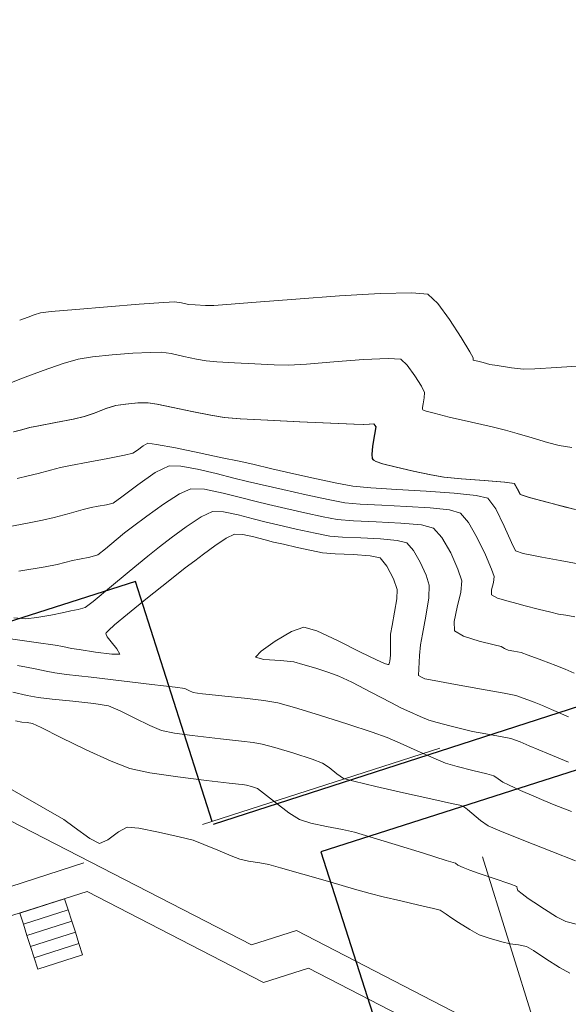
# Model space of a CAD drawing. Header units: metres. Extents: x 1111994 to 1112800, y 1268200 to 1269007.
# Tile 69 of 86: x 1112506 to 1112520, y 1268523 to 1268548. Entities that reach past the tile are written whole.
import ezdxf

# ---------------------------------------------------------------- set-up
doc = ezdxf.new("R2010")
doc.units = ezdxf.units.M
doc.header["$LTSCALE"] = 12.7
doc.header["$MEASUREMENT"] = 0
doc.linetypes.add('DASHED', pattern=[0.75, 0.5, -0.25])
doc.layers.add('Base', color=251, linetype='Continuous')

msp = doc.modelspace()

# ---------------------------------------------------------------- linework, layer by layer
at = {"layer": 'Base', "linetype": 'Continuous', "lineweight": 0}
for p, q in [((1112514.198, 1268541.089), (1112513.09, 1268541.009)), ((1112515.237, 1268541.149), (1112514.198, 1268541.089)), ((1112516.04, 1268541.17), (1112515.237, 1268541.149)), ((1112516.445, 1268541.133), (1112516.04, 1268541.17)), ((1112516.7, 1268540.9), (1112516.445, 1268541.133)), ((1112508.284, 1268540.809), (1112507.478, 1268540.742)), ((1112509.09, 1268540.875), (1112508.284, 1268540.809)), ((1112509.72, 1268540.924), (1112509.09, 1268540.875)), ((1112509.996, 1268540.942), (1112509.72, 1268540.924)), ((1112510.173, 1268540.91), (1112509.996, 1268540.942)), ((1112510.35, 1268540.874), (1112510.173, 1268540.91)), ((1112510.521, 1268540.861), (1112510.35, 1268540.874)), ((1112510.782, 1268540.848), (1112510.521, 1268540.861)), ((1112510.996, 1268540.841), (1112510.782, 1268540.848)), ((1112511.324, 1268540.867), (1112510.996, 1268540.841)), ((1112512.078, 1268540.929), (1112511.324, 1268540.867)), ((1112513.09, 1268541.009), (1112512.078, 1268540.929)), ((1112517.005, 1268540.489), (1112516.7, 1268540.9)), ((1112506.266, 1268540.551), (1112506.05, 1268540.475)), ((1112506.421, 1268540.609), (1112506.266, 1268540.551)), ((1112506.578, 1268540.662), (1112506.421, 1268540.609)), ((1112506.85, 1268540.688), (1112506.578, 1268540.662)), ((1112507.478, 1268540.742), (1112506.85, 1268540.688)), ((1112517.298, 1268540.032), (1112517.005, 1268540.489)), ((1112517.519, 1268539.661), (1112517.298, 1268540.032)), ((1112507.907, 1268539.536), (1112507.536, 1268539.479)), ((1112508.405, 1268539.586), (1112507.907, 1268539.536)), ((1112508.93, 1268539.626), (1112508.405, 1268539.586)), ((1112509.381, 1268539.649), (1112508.93, 1268539.626)), ((1112509.656, 1268539.653), (1112509.381, 1268539.649)), ((1112509.908, 1268539.617), (1112509.656, 1268539.653)), ((1112510.231, 1268539.548), (1112509.908, 1268539.617)), ((1112510.553, 1268539.477), (1112510.231, 1268539.548)), ((1112517.606, 1268539.508), (1112517.519, 1268539.661)), ((1112507.157, 1268539.368), (1112506.646, 1268539.187)), ((1112507.536, 1268539.479), (1112507.157, 1268539.368)), ((1112510.805, 1268539.431), (1112510.553, 1268539.477)), ((1112511.077, 1268539.408), (1112510.805, 1268539.431)), ((1112511.521, 1268539.381), (1112511.077, 1268539.408)), ((1112512.037, 1268539.354), (1112511.521, 1268539.381)), ((1112512.531, 1268539.334), (1112512.037, 1268539.354)), ((1112512.903, 1268539.326), (1112512.531, 1268539.334)), ((1112513.361, 1268539.351), (1112512.903, 1268539.326)), ((1112514.056, 1268539.406), (1112513.361, 1268539.351)), ((1112514.807, 1268539.464), (1112514.056, 1268539.406)), ((1112515.435, 1268539.497), (1112514.807, 1268539.464)), ((1112515.757, 1268539.479), (1112515.435, 1268539.497)), ((1112515.926, 1268539.322), (1112515.757, 1268539.479)), ((1112516.121, 1268539.054), (1112515.926, 1268539.322)), ((1112517.601, 1268539.454), (1112517.606, 1268539.508)), ((1112517.722, 1268539.424), (1112517.601, 1268539.454)), ((1112517.858, 1268539.391), (1112517.722, 1268539.424)), ((1112517.941, 1268539.367), (1112517.858, 1268539.391)), ((1112518.025, 1268539.343), (1112517.941, 1268539.367)), ((1112518.214, 1268539.311), (1112518.025, 1268539.343)), ((1112518.58, 1268539.256), (1112518.214, 1268539.311)), ((1112520.383, 1268539.31), (1112519.725, 1268539.265)), ((1112506.646, 1268539.187), (1112506.126, 1268538.992)), ((1112516.286, 1268538.786), (1112516.121, 1268539.054)), ((1112518.883, 1268539.222), (1112518.58, 1268539.256)), ((1112519.175, 1268539.233), (1112518.883, 1268539.222)), ((1112519.725, 1268539.265), (1112519.175, 1268539.233)), ((1112506.126, 1268538.992), (1112505.718, 1268538.834)), ((1112516.366, 1268538.628), (1112516.286, 1268538.786)), ((1112516.356, 1268538.487), (1112516.366, 1268538.628)), ((1112508.495, 1268538.296), (1112508.249, 1268538.216)), ((1112508.746, 1268538.333), (1112508.495, 1268538.296)), ((1112509.062, 1268538.359), (1112508.746, 1268538.333)), ((1112509.317, 1268538.364), (1112509.062, 1268538.359)), ((1112509.547, 1268538.326), (1112509.317, 1268538.364)), ((1112509.954, 1268538.242), (1112509.547, 1268538.326)), ((1112516.314, 1268538.245), (1112516.327, 1268538.341)), ((1112516.327, 1268538.341), (1112516.356, 1268538.487)), ((1112507.944, 1268538.099), (1112507.696, 1268538.011)), ((1112508.249, 1268538.216), (1112507.944, 1268538.099)), ((1112510.44, 1268538.14), (1112509.954, 1268538.242)), ((1112510.909, 1268538.047), (1112510.44, 1268538.14)), ((1112511.261, 1268537.989), (1112510.909, 1268538.047)), ((1112516.317, 1268538.199), (1112516.314, 1268538.245)), ((1112516.324, 1268538.184), (1112516.317, 1268538.199)), ((1112516.337, 1268538.175), (1112516.324, 1268538.184)), ((1112516.408, 1268538.15), (1112516.337, 1268538.175)), ((1112516.607, 1268538.095), (1112516.408, 1268538.15)), ((1112516.994, 1268538), (1112516.607, 1268538.095)), ((1112506.529, 1268537.777), (1112506.297, 1268537.731)), ((1112506.963, 1268537.86), (1112506.529, 1268537.777)), ((1112507.414, 1268537.949), (1112506.963, 1268537.86)), ((1112507.696, 1268538.011), (1112507.414, 1268537.949)), ((1112511.671, 1268537.957), (1112511.261, 1268537.989)), ((1112512.364, 1268537.919), (1112511.671, 1268537.957)), ((1112513.182, 1268537.88), (1112512.364, 1268537.919)), ((1112513.966, 1268537.846), (1112513.182, 1268537.88)), ((1112514.562, 1268537.821), (1112513.966, 1268537.846)), ((1112514.81, 1268537.811), (1112514.562, 1268537.821)), ((1112514.955, 1268537.819), (1112514.81, 1268537.811)), ((1112515.069, 1268537.825), (1112514.955, 1268537.819)), ((1112515.125, 1268537.748), (1112515.069, 1268537.825)), ((1112517.565, 1268537.867), (1112516.994, 1268538)), ((1112518.092, 1268537.747), (1112517.565, 1268537.867)), ((1112506.094, 1268537.678), (1112505.89, 1268537.625)), ((1112506.297, 1268537.731), (1112506.094, 1268537.678)), ((1112515.039, 1268537.256), (1112515.087, 1268537.555)), ((1112515.087, 1268537.555), (1112515.125, 1268537.748)), ((1112518.424, 1268537.668), (1112518.092, 1268537.747)), ((1112518.724, 1268537.582), (1112518.424, 1268537.668)), ((1112519.11, 1268537.467), (1112518.724, 1268537.582)), ((1112509.312, 1268537.335), (1112509.192, 1268537.269)), ((1112509.54, 1268537.304), (1112509.312, 1268537.335)), ((1112510.023, 1268537.211), (1112509.54, 1268537.304)), ((1112519.496, 1268537.355), (1112519.11, 1268537.467)), ((1112519.798, 1268537.278), (1112519.496, 1268537.355)), ((1112520.114, 1268537.224), (1112519.798, 1268537.278)), ((1112508.72, 1268537.031), (1112508.296, 1268536.946)), ((1112508.929, 1268537.08), (1112508.72, 1268537.031)), ((1112509.049, 1268537.159), (1112508.929, 1268537.08)), ((1112509.192, 1268537.269), (1112509.049, 1268537.159)), ((1112510.625, 1268537.087), (1112510.023, 1268537.211)), ((1112511.209, 1268536.964), (1112510.625, 1268537.087)), ((1112515.024, 1268537.045), (1112515.039, 1268537.256)), ((1112515.034, 1268536.945), (1112515.024, 1268537.045)), ((1112507.793, 1268536.849), (1112507.347, 1268536.764)), ((1112508.296, 1268536.946), (1112507.793, 1268536.849)), ((1112511.641, 1268536.873), (1112511.209, 1268536.964)), ((1112511.989, 1268536.795), (1112511.641, 1268536.873)), ((1112512.476, 1268536.682), (1112511.989, 1268536.795)), ((1112515.047, 1268536.915), (1112515.034, 1268536.945)), ((1112515.062, 1268536.9), (1112515.047, 1268536.915)), ((1112515.127, 1268536.868), (1112515.062, 1268536.9)), ((1112515.292, 1268536.811), (1112515.127, 1268536.868)), ((1112515.606, 1268536.728), (1112515.292, 1268536.811)), ((1112506.525, 1268536.561), (1112506.27, 1268536.497)), ((1112506.839, 1268536.647), (1112506.525, 1268536.561)), ((1112507.094, 1268536.713), (1112506.839, 1268536.647)), ((1112507.347, 1268536.764), (1112507.094, 1268536.713)), ((1112509.505, 1268536.583), (1112509.058, 1268536.271)), ((1112509.857, 1268536.754), (1112509.505, 1268536.583)), ((1112510.155, 1268536.747), (1112509.857, 1268536.754)), ((1112510.581, 1268536.67), (1112510.155, 1268536.747)), ((1112511.059, 1268536.557), (1112510.581, 1268536.67)), ((1112511.509, 1268536.441), (1112511.059, 1268536.557)), ((1112513.038, 1268536.552), (1112512.476, 1268536.682)), ((1112513.611, 1268536.422), (1112513.038, 1268536.552)), ((1112516.073, 1268536.622), (1112515.606, 1268536.728)), ((1112516.525, 1268536.53), (1112516.073, 1268536.622)), ((1112516.856, 1268536.47), (1112516.525, 1268536.53)), ((1112506.27, 1268536.497), (1112505.986, 1268536.437)), ((1112509.058, 1268536.271), (1112508.654, 1268535.963)), ((1112511.853, 1268536.358), (1112511.509, 1268536.441)), ((1112512.228, 1268536.274), (1112511.853, 1268536.358)), ((1112512.758, 1268536.151), (1112512.228, 1268536.274)), ((1112514.132, 1268536.311), (1112513.611, 1268536.422)), ((1112514.536, 1268536.237), (1112514.132, 1268536.311)), ((1112517.295, 1268536.422), (1112516.856, 1268536.47)), ((1112517.882, 1268536.378), (1112517.295, 1268536.422)), ((1112518.404, 1268536.339), (1112517.882, 1268536.378)), ((1112518.651, 1268536.309), (1112518.404, 1268536.339)), ((1112518.727, 1268536.169), (1112518.651, 1268536.309)), ((1112510.119, 1268536.041), (1112509.714, 1268535.781)), ((1112510.41, 1268536.173), (1112510.119, 1268536.041)), ((1112510.762, 1268536.161), (1112510.41, 1268536.173)), ((1112511.232, 1268536.062), (1112510.762, 1268536.161)), ((1112511.706, 1268535.936), (1112511.232, 1268536.062)), ((1112513.348, 1268536.015), (1112512.758, 1268536.151)), ((1112514.999, 1268536.191), (1112514.536, 1268536.237)), ((1112515.661, 1268536.149), (1112514.999, 1268536.191)), ((1112516.406, 1268536.107), (1112515.661, 1268536.149)), ((1112517.117, 1268536.059), (1112516.406, 1268536.107)), ((1112517.679, 1268536.002), (1112517.117, 1268536.059)), ((1112518.803, 1268536.024), (1112518.727, 1268536.169)), ((1112519.028, 1268535.951), (1112518.803, 1268536.024)), ((1112508.432, 1268535.804), (1112508.264, 1268535.761)), ((1112508.654, 1268535.963), (1112508.432, 1268535.804)), ((1112509.714, 1268535.781), (1112509.286, 1268535.475)), ((1112512.074, 1268535.843), (1112511.706, 1268535.936)), ((1112512.386, 1268535.773), (1112512.074, 1268535.843)), ((1112512.827, 1268535.67), (1112512.386, 1268535.773)), ((1112513.906, 1268535.894), (1112513.348, 1268536.015)), ((1112514.335, 1268535.813), (1112513.906, 1268535.894)), ((1112514.726, 1268535.777), (1112514.335, 1268535.813)), ((1112515.28, 1268535.75), (1112514.726, 1268535.777)), ((1112517.974, 1268535.929), (1112517.679, 1268536.002)), ((1112518.179, 1268535.658), (1112517.974, 1268535.929)), ((1112519.483, 1268535.828), (1112519.028, 1268535.951)), ((1112519.947, 1268535.707), (1112519.483, 1268535.828)), ((1112507.313, 1268535.542), (1112506.929, 1268535.44)), ((1112507.669, 1268535.639), (1112507.313, 1268535.542)), ((1112507.875, 1268535.693), (1112507.669, 1268535.639)), ((1112508.049, 1268535.724), (1112507.875, 1268535.693)), ((1112508.264, 1268535.761), (1112508.049, 1268535.724)), ((1112510.963, 1268535.592), (1112510.678, 1268535.459)), ((1112511.245, 1268535.582), (1112510.963, 1268535.592)), ((1112511.62, 1268535.503), (1112511.245, 1268535.582)), ((1112513.319, 1268535.557), (1112512.827, 1268535.67)), ((1112513.784, 1268535.456), (1112513.319, 1268535.557)), ((1112515.905, 1268535.723), (1112515.28, 1268535.75)), ((1112516.509, 1268535.686), (1112515.905, 1268535.723)), ((1112516.999, 1268535.631), (1112516.509, 1268535.686)), ((1112517.282, 1268535.549), (1112516.999, 1268535.631)), ((1112517.484, 1268535.315), (1112517.282, 1268535.549)), ((1112518.396, 1268535.219), (1112518.179, 1268535.658)), ((1112520.202, 1268535.641), (1112519.947, 1268535.707)), ((1112506.292, 1268535.301), (1112505.711, 1268535.194)), ((1112506.635, 1268535.367), (1112506.292, 1268535.301)), ((1112506.929, 1268535.44), (1112506.635, 1268535.367)), ((1112509.286, 1268535.475), (1112508.925, 1268535.203)), ((1112510.678, 1268535.459), (1112510.294, 1268535.202)), ((1112512, 1268535.403), (1112511.62, 1268535.503)), ((1112512.294, 1268535.328), (1112512, 1268535.403)), ((1112512.624, 1268535.253), (1112512.294, 1268535.328)), ((1112514.142, 1268535.389), (1112513.784, 1268535.456)), ((1112514.551, 1268535.354), (1112514.142, 1268535.389)), ((1112515.135, 1268535.328), (1112514.551, 1268535.354)), ((1112515.759, 1268535.297), (1112515.135, 1268535.328)), ((1112516.291, 1268535.248), (1112515.759, 1268535.297)), ((1112517.708, 1268534.923), (1112517.484, 1268535.315)), ((1112508.722, 1268535.048), (1112508.504, 1268534.865)), ((1112508.925, 1268535.203), (1112508.722, 1268535.048)), ((1112510.294, 1268535.202), (1112509.907, 1268534.916)), ((1112513.092, 1268535.145), (1112512.624, 1268535.253)), ((1112513.575, 1268535.037), (1112513.092, 1268535.145)), ((1112513.948, 1268534.965), (1112513.575, 1268535.037)), ((1112516.597, 1268535.169), (1112516.291, 1268535.248)), ((1112516.807, 1268534.927), (1112516.597, 1268535.169)), ((1112518.58, 1268534.799), (1112518.396, 1268535.219)), ((1112508.504, 1268534.865), (1112508.238, 1268534.636)), ((1112509.907, 1268534.916), (1112509.612, 1268534.692)), ((1112511.309, 1268534.911), (1112511.021, 1268534.719)), ((1112511.523, 1268535.011), (1112511.309, 1268534.911)), ((1112511.734, 1268535.004), (1112511.523, 1268535.011)), ((1112512.016, 1268534.945), (1112511.734, 1268535.004)), ((1112512.301, 1268534.869), (1112512.016, 1268534.945)), ((1112512.521, 1268534.813), (1112512.301, 1268534.869)), ((1112512.769, 1268534.757), (1112512.521, 1268534.813)), ((1112514.276, 1268534.937), (1112513.948, 1268534.965)), ((1112514.743, 1268534.916), (1112514.276, 1268534.937)), ((1112515.242, 1268534.891), (1112514.743, 1268534.916)), ((1112515.668, 1268534.852), (1112515.242, 1268534.891)), ((1112515.913, 1268534.789), (1112515.668, 1268534.852)), ((1112516.08, 1268534.601), (1112515.913, 1268534.789)), ((1112517.031, 1268534.534), (1112516.807, 1268534.927)), ((1112517.917, 1268534.487), (1112517.708, 1268534.923)), ((1112518.685, 1268534.59), (1112518.58, 1268534.799)), ((1112508.238, 1268534.636), (1112508.039, 1268534.488)), ((1112509.612, 1268534.692), (1112509.312, 1268534.452)), ((1112511.021, 1268534.719), (1112510.731, 1268534.504)), ((1112513.12, 1268534.676), (1112512.769, 1268534.757)), ((1112513.482, 1268534.595), (1112513.12, 1268534.676)), ((1112513.762, 1268534.541), (1112513.482, 1268534.595)), ((1112514.089, 1268534.516), (1112513.762, 1268534.541)), ((1112514.547, 1268534.496), (1112514.089, 1268534.516)), ((1112516.257, 1268534.296), (1112516.08, 1268534.601)), ((1112517.217, 1268534.122), (1112517.031, 1268534.534)), ((1112518.881, 1268534.522), (1112518.685, 1268534.59)), ((1112519.095, 1268534.478), (1112518.881, 1268534.522)), ((1112507.201, 1268534.288), (1112507.007, 1268534.239)), ((1112507.394, 1268534.34), (1112507.201, 1268534.288)), ((1112507.571, 1268534.374), (1112507.394, 1268534.34)), ((1112507.834, 1268534.427), (1112507.571, 1268534.374)), ((1112508.039, 1268534.488), (1112507.834, 1268534.427)), ((1112509.312, 1268534.452), (1112508.843, 1268534.064)), ((1112510.51, 1268534.337), (1112510.268, 1268534.151)), ((1112510.731, 1268534.504), (1112510.51, 1268534.337)), ((1112514.982, 1268534.465), (1112514.547, 1268534.496)), ((1112515.236, 1268534.409), (1112514.982, 1268534.465)), ((1112515.406, 1268534.198), (1112515.236, 1268534.409)), ((1112516.405, 1268533.968), (1112516.257, 1268534.296)), ((1112518.074, 1268534.119), (1112517.917, 1268534.487)), ((1112519.35, 1268534.429), (1112519.095, 1268534.478)), ((1112519.824, 1268534.342), (1112519.35, 1268534.429)), ((1112520.282, 1268534.257), (1112519.824, 1268534.342)), ((1112506.698, 1268534.183), (1112506.032, 1268534.067)), ((1112507.007, 1268534.239), (1112506.698, 1268534.183)), ((1112508.843, 1268534.064), (1112508.336, 1268533.641)), ((1112510.268, 1268534.151), (1112509.831, 1268533.808)), ((1112515.572, 1268533.873), (1112515.406, 1268534.198)), ((1112517.313, 1268533.822), (1112517.217, 1268534.122)), ((1112518.141, 1268533.932), (1112518.074, 1268534.119)), ((1112509.831, 1268533.808), (1112509.304, 1268533.388)), ((1112515.665, 1268533.6), (1112515.572, 1268533.873)), ((1112516.485, 1268533.711), (1112516.405, 1268533.968)), ((1112517.288, 1268533.537), (1112517.313, 1268533.822)), ((1112518.075, 1268533.594), (1112518.121, 1268533.782)), ((1112518.121, 1268533.782), (1112518.141, 1268533.932)), ((1112508.336, 1268533.641), (1112507.919, 1268533.296)), ((1112515.655, 1268533.366), (1112515.665, 1268533.6)), ((1112516.472, 1268533.391), (1112516.485, 1268533.711)), ((1112517.196, 1268533.155), (1112517.288, 1268533.537)), ((1112518.072, 1268533.463), (1112518.075, 1268533.594)), ((1112507.919, 1268533.296), (1112507.722, 1268533.141)), ((1112509.304, 1268533.388), (1112508.794, 1268532.973)), ((1112515.601, 1268533.023), (1112515.655, 1268533.366)), ((1112516.398, 1268532.92), (1112516.472, 1268533.391)), ((1112518.226, 1268533.385), (1112518.072, 1268533.463)), ((1112518.495, 1268533.305), (1112518.226, 1268533.385)), ((1112518.717, 1268533.245), (1112518.495, 1268533.305)), ((1112507.172, 1268533.018), (1112506.843, 1268532.951)), ((1112507.349, 1268533.056), (1112507.172, 1268533.018)), ((1112507.539, 1268533.091), (1112507.349, 1268533.056)), ((1112507.722, 1268533.141), (1112507.539, 1268533.091)), ((1112515.536, 1268532.684), (1112515.601, 1268533.023)), ((1112517.116, 1268532.79), (1112517.196, 1268533.155)), ((1112518.927, 1268533.189), (1112518.717, 1268533.245)), ((1112519.257, 1268533.105), (1112518.927, 1268533.189)), ((1112519.582, 1268533.024), (1112519.257, 1268533.105)), ((1112519.778, 1268532.977), (1112519.582, 1268533.024)), ((1112506.21, 1268532.852), (1112505.904, 1268532.878)), ((1112506.483, 1268532.886), (1112506.21, 1268532.852)), ((1112506.843, 1268532.951), (1112506.483, 1268532.886)), ((1112508.794, 1268532.973), (1112508.469, 1268532.699)), ((1112516.312, 1268532.465), (1112516.398, 1268532.92)), ((1112517.127, 1268532.552), (1112517.116, 1268532.79)), ((1112519.964, 1268532.944), (1112519.778, 1268532.977)), ((1112520.192, 1268532.906), (1112519.964, 1268532.944)), ((1112508.31, 1268532.555), (1112508.257, 1268532.497)), ((1112508.469, 1268532.699), (1112508.31, 1268532.555)), ((1112512.563, 1268532.285), (1112512.978, 1268532.529)), ((1112512.978, 1268532.529), (1112513.293, 1268532.645)), ((1112513.293, 1268532.645), (1112513.618, 1268532.548)), ((1112513.618, 1268532.548), (1112514.15, 1268532.302)), ((1112515.498, 1268532.46), (1112515.536, 1268532.684)), ((1112517.357, 1268532.413), (1112517.127, 1268532.552)), ((1112506.466, 1268532.255), (1112505.82, 1268532.346)), ((1112506.951, 1268532.18), (1112506.466, 1268532.255)), ((1112508.257, 1268532.497), (1112508.249, 1268532.482)), ((1112508.249, 1268532.482), (1112508.251, 1268532.458)), ((1112508.251, 1268532.458), (1112508.283, 1268532.393)), ((1112508.283, 1268532.393), (1112508.377, 1268532.267)), ((1112508.377, 1268532.267), (1112508.524, 1268532.092)), ((1112512.205, 1268532.029), (1112512.563, 1268532.285)), ((1112514.15, 1268532.302), (1112514.734, 1268532.008)), ((1112515.496, 1268532.195), (1112515.498, 1268532.46)), ((1112516.263, 1268532.191), (1112516.312, 1268532.465)), ((1112517.756, 1268532.285), (1112517.357, 1268532.413)), ((1112518.138, 1268532.19), (1112517.756, 1268532.285)), ((1112507.151, 1268532.147), (1112506.951, 1268532.18)), ((1112507.259, 1268532.125), (1112507.151, 1268532.147)), ((1112507.367, 1268532.102), (1112507.259, 1268532.125)), ((1112507.569, 1268532.069), (1112507.367, 1268532.102)), ((1112507.985, 1268532.005), (1112507.569, 1268532.069)), ((1112508.401, 1268531.953), (1112507.985, 1268532.005)), ((1112508.524, 1268532.092), (1112508.604, 1268531.954)), ((1112512.06, 1268531.875), (1112512.205, 1268532.029)), ((1112514.734, 1268532.008), (1112515.137, 1268531.808)), ((1112515.496, 1268531.932), (1112515.496, 1268532.195)), ((1112516.24, 1268531.916), (1112516.263, 1268532.191)), ((1112518.319, 1268532.148), (1112518.138, 1268532.19)), ((1112518.406, 1268532.1), (1112518.319, 1268532.148)), ((1112518.494, 1268532.053), (1112518.406, 1268532.1)), ((1112518.641, 1268532.027), (1112518.494, 1268532.053)), ((1112518.824, 1268531.993), (1112518.641, 1268532.027)), ((1112508.604, 1268531.954), (1112508.401, 1268531.953)), ((1112512.274, 1268531.816), (1112512.06, 1268531.875)), ((1112512.691, 1268531.788), (1112512.274, 1268531.816)), ((1112513.033, 1268531.756), (1112512.691, 1268531.788)), ((1112513.267, 1268531.694), (1112513.033, 1268531.756)), ((1112515.137, 1268531.808), (1112515.349, 1268531.712)), ((1112515.463, 1268531.704), (1112515.483, 1268531.771)), ((1112515.483, 1268531.771), (1112515.496, 1268531.932)), ((1112516.217, 1268531.583), (1112516.24, 1268531.916)), ((1112519.006, 1268531.928), (1112518.824, 1268531.993)), ((1112519.351, 1268531.8), (1112519.006, 1268531.928)), ((1112519.713, 1268531.663), (1112519.351, 1268531.8)), ((1112506.222, 1268531.624), (1112505.992, 1268531.661)), ((1112506.446, 1268531.58), (1112506.222, 1268531.624)), ((1112506.722, 1268531.52), (1112506.446, 1268531.58)), ((1112506.946, 1268531.475), (1112506.722, 1268531.52)), ((1112513.593, 1268531.596), (1112513.267, 1268531.694)), ((1112513.926, 1268531.488), (1112513.593, 1268531.596)), ((1112515.349, 1268531.712), (1112515.429, 1268531.686)), ((1112515.429, 1268531.686), (1112515.447, 1268531.687)), ((1112515.447, 1268531.687), (1112515.463, 1268531.704)), ((1112516.212, 1268531.412), (1112516.217, 1268531.583)), ((1112519.949, 1268531.572), (1112519.713, 1268531.663)), ((1112520.177, 1268531.466), (1112519.949, 1268531.572)), ((1112507.245, 1268531.437), (1112506.946, 1268531.475)), ((1112507.868, 1268531.363), (1112507.245, 1268531.437)), ((1112508.648, 1268531.27), (1112507.868, 1268531.363)), ((1112509.417, 1268531.179), (1112508.648, 1268531.27)), ((1112514.178, 1268531.396), (1112513.926, 1268531.488)), ((1112514.511, 1268531.236), (1112514.178, 1268531.396)), ((1112516.289, 1268531.365), (1112516.212, 1268531.412)), ((1112516.375, 1268531.324), (1112516.289, 1268531.365)), ((1112516.609, 1268531.281), (1112516.375, 1268531.324)), ((1112517.154, 1268531.184), (1112516.609, 1268531.281)), ((1112510.008, 1268531.109), (1112509.417, 1268531.179)), ((1112510.254, 1268531.078), (1112510.008, 1268531.109)), ((1112510.36, 1268531.029), (1112510.254, 1268531.078)), ((1112510.467, 1268530.979), (1112510.36, 1268531.029)), ((1112515.015, 1268530.977), (1112514.511, 1268531.236)), ((1112517.814, 1268531.065), (1112517.154, 1268531.184)), ((1112518.392, 1268530.959), (1112517.814, 1268531.065)), ((1112506.241, 1268530.903), (1112505.873, 1268530.981)), ((1112506.525, 1268530.848), (1112506.241, 1268530.903)), ((1112506.876, 1268530.808), (1112506.525, 1268530.848)), ((1112507.404, 1268530.757), (1112506.876, 1268530.808)), ((1112507.94, 1268530.698), (1112507.404, 1268530.757)), ((1112510.584, 1268530.96), (1112510.467, 1268530.979)), ((1112510.704, 1268530.945), (1112510.584, 1268530.96)), ((1112510.878, 1268530.928), (1112510.704, 1268530.945)), ((1112511.277, 1268530.886), (1112510.878, 1268530.928)), ((1112511.782, 1268530.83), (1112511.277, 1268530.886)), ((1112512.273, 1268530.768), (1112511.782, 1268530.83)), ((1112512.631, 1268530.709), (1112512.273, 1268530.768)), ((1112515.502, 1268530.723), (1112515.015, 1268530.977)), ((1112518.69, 1268530.899), (1112518.392, 1268530.959)), ((1112518.902, 1268530.827), (1112518.69, 1268530.899)), ((1112519.162, 1268530.727), (1112518.902, 1268530.827)), ((1112508.313, 1268530.633), (1112507.94, 1268530.698)), ((1112508.613, 1268530.511), (1112508.313, 1268530.633)), ((1112508.988, 1268530.322), (1112508.613, 1268530.511)), ((1112513.048, 1268530.595), (1112512.631, 1268530.709)), ((1112513.693, 1268530.398), (1112513.048, 1268530.595)), ((1112515.782, 1268530.579), (1112515.502, 1268530.723)), ((1112515.993, 1268530.48), (1112515.782, 1268530.579)), ((1112519.37, 1268530.644), (1112519.162, 1268530.727)), ((1112519.602, 1268530.543), (1112519.37, 1268530.644)), ((1112520.03, 1268530.354), (1112519.602, 1268530.543)), ((1112506.104, 1268530.221), (1112505.947, 1268530.254)), ((1112509.364, 1268530.132), (1112508.988, 1268530.322)), ((1112514.408, 1268530.169), (1112513.693, 1268530.398)), ((1112516.256, 1268530.361), (1112515.993, 1268530.48)), ((1112516.472, 1268530.274), (1112516.256, 1268530.361)), ((1112516.683, 1268530.212), (1112516.472, 1268530.274)), ((1112506.239, 1268530.207), (1112506.104, 1268530.221)), ((1112506.373, 1268530.189), (1112506.239, 1268530.207)), ((1112506.594, 1268530.08), (1112506.373, 1268530.189)), ((1112507.102, 1268529.827), (1112506.594, 1268530.08)), ((1112509.663, 1268530.008), (1112509.364, 1268530.132)), ((1112509.997, 1268529.939), (1112509.663, 1268530.008)), ((1112515.033, 1268529.963), (1112514.408, 1268530.169)), ((1112517.008, 1268530.126), (1112516.683, 1268530.212)), ((1112517.345, 1268530.042), (1112517.008, 1268530.126)), ((1112517.587, 1268529.984), (1112517.345, 1268530.042)), ((1112507.748, 1268529.512), (1112507.102, 1268529.827)), ((1112510.444, 1268529.877), (1112509.997, 1268529.939)), ((1112510.876, 1268529.826), (1112510.444, 1268529.877)), ((1112511.166, 1268529.792), (1112510.876, 1268529.826)), ((1112511.399, 1268529.766), (1112511.166, 1268529.792)), ((1112511.699, 1268529.734), (1112511.399, 1268529.766)), ((1112515.411, 1268529.832), (1112515.033, 1268529.963)), ((1112515.747, 1268529.688), (1112515.411, 1268529.832)), ((1112517.927, 1268529.919), (1112517.587, 1268529.984)), ((1112518.34, 1268529.846), (1112517.927, 1268529.919)), ((1112518.563, 1268529.805), (1112518.34, 1268529.846)), ((1112518.681, 1268529.762), (1112518.563, 1268529.805)), ((1112518.799, 1268529.717), (1112518.681, 1268529.762)), ((1112507.177, 1268527.74), (1112503.969, 1268529.563)), ((1112508.384, 1268529.221), (1112507.748, 1268529.512)), ((1112511.998, 1268529.699), (1112511.699, 1268529.734)), ((1112512.228, 1268529.662), (1112511.998, 1268529.699)), ((1112512.548, 1268529.575), (1112512.228, 1268529.662)), ((1112513.036, 1268529.426), (1112512.548, 1268529.575)), ((1112516.179, 1268529.49), (1112515.747, 1268529.688)), ((1112519.034, 1268529.618), (1112518.799, 1268529.717)), ((1112519.525, 1268529.411), (1112519.034, 1268529.618)), ((1112513.506, 1268529.275), (1112513.036, 1268529.426)), ((1112513.768, 1268529.178), (1112513.506, 1268529.275)), ((1112516.598, 1268529.299), (1112516.179, 1268529.49)), ((1112516.896, 1268529.175), (1112516.598, 1268529.299)), ((1112520.036, 1268529.196), (1112519.525, 1268529.411)), ((1112508.86, 1268529.036), (1112508.384, 1268529.221)), ((1112509.367, 1268528.93), (1112508.86, 1268529.036)), ((1112513.935, 1268529.061), (1112513.768, 1268529.178)), ((1112514.134, 1268528.9), (1112513.935, 1268529.061)), ((1112517.195, 1268529.088), (1112516.896, 1268529.175)), ((1112517.596, 1268528.988), (1112517.195, 1268529.088)), ((1112510.077, 1268528.824), (1112509.367, 1268528.93)), ((1112510.81, 1268528.731), (1112510.077, 1268528.824)), ((1112514.301, 1268528.786), (1112514.134, 1268528.9)), ((1112514.566, 1268528.715), (1112514.301, 1268528.786)), ((1112517.956, 1268528.9), (1112517.596, 1268528.988)), ((1112518.131, 1268528.854), (1112517.956, 1268528.9)), ((1112518.245, 1268528.773), (1112518.131, 1268528.854)), ((1112518.359, 1268528.689), (1112518.245, 1268528.773)), ((1112511.387, 1268528.666), (1112510.81, 1268528.731)), ((1112511.629, 1268528.64), (1112511.387, 1268528.666)), ((1112511.727, 1268528.628), (1112511.629, 1268528.64)), ((1112511.825, 1268528.616), (1112511.727, 1268528.628)), ((1112511.957, 1268528.579), (1112511.825, 1268528.616)), ((1112512.109, 1268528.526), (1112511.957, 1268528.579)), ((1112512.262, 1268528.409), (1112512.109, 1268528.526)), ((1112515.126, 1268528.582), (1112514.566, 1268528.715)), ((1112515.83, 1268528.421), (1112515.126, 1268528.582)), ((1112518.508, 1268528.618), (1112518.359, 1268528.689)), ((1112518.81, 1268528.481), (1112518.508, 1268528.618)), ((1112504.318, 1268528.473), (1112511.956, 1268524.538)), ((1112512.566, 1268528.167), (1112512.262, 1268528.409)), ((1112516.523, 1268528.265), (1112515.83, 1268528.421)), ((1112517.052, 1268528.147), (1112516.523, 1268528.265)), ((1112519.148, 1268528.331), (1112518.81, 1268528.481)), ((1112519.404, 1268528.219), (1112519.148, 1268528.331)), ((1112512.911, 1268527.908), (1112512.566, 1268528.167)), ((1112517.265, 1268528.1), (1112517.052, 1268528.147)), ((1112517.315, 1268528.082), (1112517.265, 1268528.1)), ((1112517.363, 1268528.064), (1112517.315, 1268528.082)), ((1112517.413, 1268528.029), (1112517.363, 1268528.064)), ((1112517.463, 1268527.992), (1112517.413, 1268528.029)), ((1112517.573, 1268527.897), (1112517.463, 1268527.992)), ((1112519.671, 1268528.111), (1112519.404, 1268528.219)), ((1112520.108, 1268527.94), (1112519.671, 1268528.111)), ((1112507.44, 1268527.539), (1112507.177, 1268527.74)), ((1112513.182, 1268527.737), (1112512.911, 1268527.908)), ((1112513.469, 1268527.647), (1112513.182, 1268527.737)), ((1112517.793, 1268527.714), (1112517.573, 1268527.897)), ((1112507.837, 1268527.251), (1112507.44, 1268527.539)), ((1112508.791, 1268527.544), (1112508.565, 1268527.421)), ((1112509.085, 1268527.515), (1112508.791, 1268527.544)), ((1112509.59, 1268527.417), (1112509.085, 1268527.515)), ((1112513.866, 1268527.56), (1112513.469, 1268527.647)), ((1112514.271, 1268527.481), (1112513.866, 1268527.56)), ((1112517.982, 1268527.574), (1112517.793, 1268527.714)), ((1112518.283, 1268527.445), (1112517.982, 1268527.574)), ((1112508.08, 1268527.122), (1112507.837, 1268527.251)), ((1112508.565, 1268527.421), (1112508.295, 1268527.222)), ((1112510.113, 1268527.299), (1112509.59, 1268527.417)), ((1112510.466, 1268527.207), (1112510.113, 1268527.299)), ((1112514.583, 1268527.412), (1112514.271, 1268527.481)), ((1112514.968, 1268527.298), (1112514.583, 1268527.412)), ((1112515.62, 1268527.098), (1112514.968, 1268527.298)), ((1112518.896, 1268527.201), (1112518.283, 1268527.445)), ((1112508.295, 1268527.222), (1112508.08, 1268527.122)), ((1112510.744, 1268527.104), (1112510.466, 1268527.207)), ((1112511.102, 1268526.952), (1112510.744, 1268527.104)), ((1112516.335, 1268526.876), (1112515.62, 1268527.098)), ((1112519.61, 1268526.921), (1112518.896, 1268527.201)), ((1112511.439, 1268526.807), (1112511.102, 1268526.952)), ((1112511.655, 1268526.723), (1112511.439, 1268526.807)), ((1112516.913, 1268526.695), (1112516.335, 1268526.876)), ((1112520.214, 1268526.685), (1112519.61, 1268526.921)), ((1112511.883, 1268526.676), (1112511.655, 1268526.723)), ((1112512.171, 1268526.63), (1112511.883, 1268526.676)), ((1112512.402, 1268526.589), (1112512.171, 1268526.63)), ((1112512.695, 1268526.508), (1112512.402, 1268526.589)), ((1112513.267, 1268526.342), (1112512.695, 1268526.508)), ((1112517.153, 1268526.62), (1112516.913, 1268526.695)), ((1112517.217, 1268526.569), (1112517.153, 1268526.62)), ((1112517.345, 1268526.517), (1112517.217, 1268526.569)), ((1112517.52, 1268526.448), (1112517.345, 1268526.517)), ((1112513.951, 1268526.144), (1112513.267, 1268526.342)), ((1112517.734, 1268526.373), (1112517.52, 1268526.448)), ((1112518.14, 1268526.231), (1112517.734, 1268526.373)), ((1112518.534, 1268526.093), (1112518.14, 1268526.231)), ((1112514.579, 1268525.963), (1112513.951, 1268526.144)), ((1112518.713, 1268526.029), (1112518.534, 1268526.093)), ((1112518.728, 1268525.977), (1112518.713, 1268526.029)), ((1112518.744, 1268525.925), (1112518.728, 1268525.977)), ((1112507.766, 1268525.901), (1112494.299, 1268521.592)), ((1112512.263, 1268523.584), (1112507.766, 1268525.901)), ((1112514.983, 1268525.85), (1112514.579, 1268525.963)), ((1112515.313, 1268525.768), (1112514.983, 1268525.85)), ((1112515.761, 1268525.663), (1112515.313, 1268525.768)), ((1112518.854, 1268525.839), (1112518.744, 1268525.925)), ((1112519.006, 1268525.727), (1112518.854, 1268525.839)), ((1112519.148, 1268525.63), (1112519.006, 1268525.727)), ((1112506.051, 1268525.353), (1112507.194, 1268525.718)), ((1112507.194, 1268525.718), (1112507.286, 1268525.433)), ((1112516.222, 1268525.556), (1112515.761, 1268525.663)), ((1112516.593, 1268525.469), (1112516.222, 1268525.556)), ((1112519.42, 1268525.449), (1112519.148, 1268525.63)), ((1112506.143, 1268525.067), (1112506.051, 1268525.353)), ((1112507.286, 1268525.433), (1112506.143, 1268525.067)), ((1112506.143, 1268525.067), (1112507.286, 1268525.433)), ((1112507.286, 1268525.433), (1112507.377, 1268525.147)), ((1112516.767, 1268525.422), (1112516.593, 1268525.469)), ((1112516.915, 1268525.326), (1112516.767, 1268525.422)), ((1112517.058, 1268525.221), (1112516.915, 1268525.326)), ((1112519.724, 1268525.259), (1112519.42, 1268525.449)), ((1112519.962, 1268525.135), (1112519.724, 1268525.259)), ((1112506.234, 1268524.781), (1112506.143, 1268525.067)), ((1112507.377, 1268525.147), (1112506.234, 1268524.781)), ((1112506.234, 1268524.781), (1112507.377, 1268525.147)), ((1112507.377, 1268525.147), (1112507.469, 1268524.861)), ((1112517.231, 1268525.108), (1112517.058, 1268525.221)), ((1112517.515, 1268524.93), (1112517.231, 1268525.108)), ((1112520.263, 1268525.06), (1112519.962, 1268525.135)), ((1112506.326, 1268524.495), (1112506.234, 1268524.781)), ((1112507.469, 1268524.861), (1112506.326, 1268524.495)), ((1112506.326, 1268524.495), (1112507.469, 1268524.861)), ((1112507.469, 1268524.861), (1112507.56, 1268524.575)), ((1112511.956, 1268524.538), (1112513.101, 1268524.904)), ((1112513.101, 1268524.904), (1112518.833, 1268521.95)), ((1112517.754, 1268524.798), (1112517.515, 1268524.93)), ((1112518.011, 1268524.711), (1112517.754, 1268524.798)), ((1112506.417, 1268524.21), (1112506.326, 1268524.495)), ((1112507.56, 1268524.575), (1112506.417, 1268524.21)), ((1112506.417, 1268524.21), (1112507.56, 1268524.575)), ((1112507.56, 1268524.575), (1112507.651, 1268524.29)), ((1112518.335, 1268524.621), (1112518.011, 1268524.711)), ((1112518.545, 1268524.568), (1112518.335, 1268524.621)), ((1112518.757, 1268524.54), (1112518.545, 1268524.568)), ((1112518.965, 1268524.502), (1112518.757, 1268524.54)), ((1112519.139, 1268524.396), (1112518.965, 1268524.502)), ((1112507.651, 1268524.29), (1112506.509, 1268523.924)), ((1112519.455, 1268524.185), (1112519.139, 1268524.396)), ((1112506.509, 1268523.924), (1112506.417, 1268524.21)), ((1112519.801, 1268523.963), (1112519.455, 1268524.185)), ((1112513.406, 1268523.95), (1112512.263, 1268523.584)), ((1112520.025, 1268520.539), (1112513.406, 1268523.95)), ((1112520.066, 1268523.82), (1112519.801, 1268523.963))]:
    msp.add_line(p, q, dxfattribs=at)
at = {"layer": 'Base', "linetype": 'Continuous', "flags": 128}
msp.add_lwpolyline([(1112510.956, 1268527.686), (1112508.998, 1268533.809), (1112491.856, 1268528.326), (1112485.601, 1268547.88), (1112527.244, 1268561.2), (1112533.498, 1268541.646), (1112535.457, 1268535.523), (1112510.98, 1268527.61)], dxfattribs=at)
at = {"layer": 'Base', "linetype": 'DASHED', "lineweight": 0, "flags": 128}
msp.add_lwpolyline([(1112554.936, 1268485.826), (1112545.158, 1268480.583), (1112533.084, 1268474.037), (1112521.01, 1268467.491), (1112501.852, 1268457.065), (1112475.717, 1268442.888), (1112483.238, 1268420.719), (1112413.831, 1268496.222), (1112460.499, 1268511.475), (1112455.233, 1268527.934), (1112492.324, 1268539.801), (1112497.586, 1268523.383), (1112516.953, 1268529.616), (1112520.019, 1268519.812), (1112541.138, 1268523.247), (1112542.567, 1268524.498)], dxfattribs=at)
at = {"layer": 'Base', "linetype": 'Continuous', "lineweight": 0, "flags": 128}
msp.add_lwpolyline([(1112520.21, 1268535.64), (1112519.954, 1268535.706), (1112519.49, 1268535.827), (1112519.035, 1268535.951), (1112518.81, 1268536.024), (1112518.735, 1268536.169), (1112518.658, 1268536.309), (1112518.412, 1268536.339), (1112517.889, 1268536.378), (1112517.303, 1268536.422), (1112516.863, 1268536.47), (1112516.532, 1268536.53), (1112516.08, 1268536.622), (1112515.613, 1268536.728), (1112515.299, 1268536.811), (1112515.134, 1268536.868), (1112515.07, 1268536.9), (1112515.054, 1268536.915), (1112515.041, 1268536.945), (1112515.031, 1268537.045), (1112515.047, 1268537.256), (1112515.095, 1268537.555), (1112515.132, 1268537.748), (1112515.077, 1268537.825), (1112514.962, 1268537.819), (1112514.817, 1268537.811), (1112514.569, 1268537.821), (1112513.974, 1268537.846), (1112513.189, 1268537.88), (1112512.372, 1268537.919), (1112511.679, 1268537.957), (1112511.268, 1268537.989), (1112510.916, 1268538.047), (1112510.448, 1268538.141), (1112509.961, 1268538.243), (1112509.554, 1268538.326), (1112509.324, 1268538.364), (1112509.07, 1268538.359), (1112508.754, 1268538.333), (1112508.502, 1268538.297), (1112508.257, 1268538.217), (1112507.952, 1268538.1), (1112507.703, 1268538.012), (1112507.421, 1268537.95), (1112506.97, 1268537.861), (1112506.536, 1268537.778), (1112506.305, 1268537.732), (1112506.101, 1268537.678), (1112505.898, 1268537.625)], dxfattribs=at)
at = {"layer": 'Base', "linetype": 'Continuous', "flags": 128}
msp.add_lwpolyline([(1112529.447, 1268477.767), (1112553.365, 1268490.739), (1112539.188, 1268535.061), (1112513.726, 1268526.917)], close=True, dxfattribs=at)

doc.saveas('drawing.dxf')
